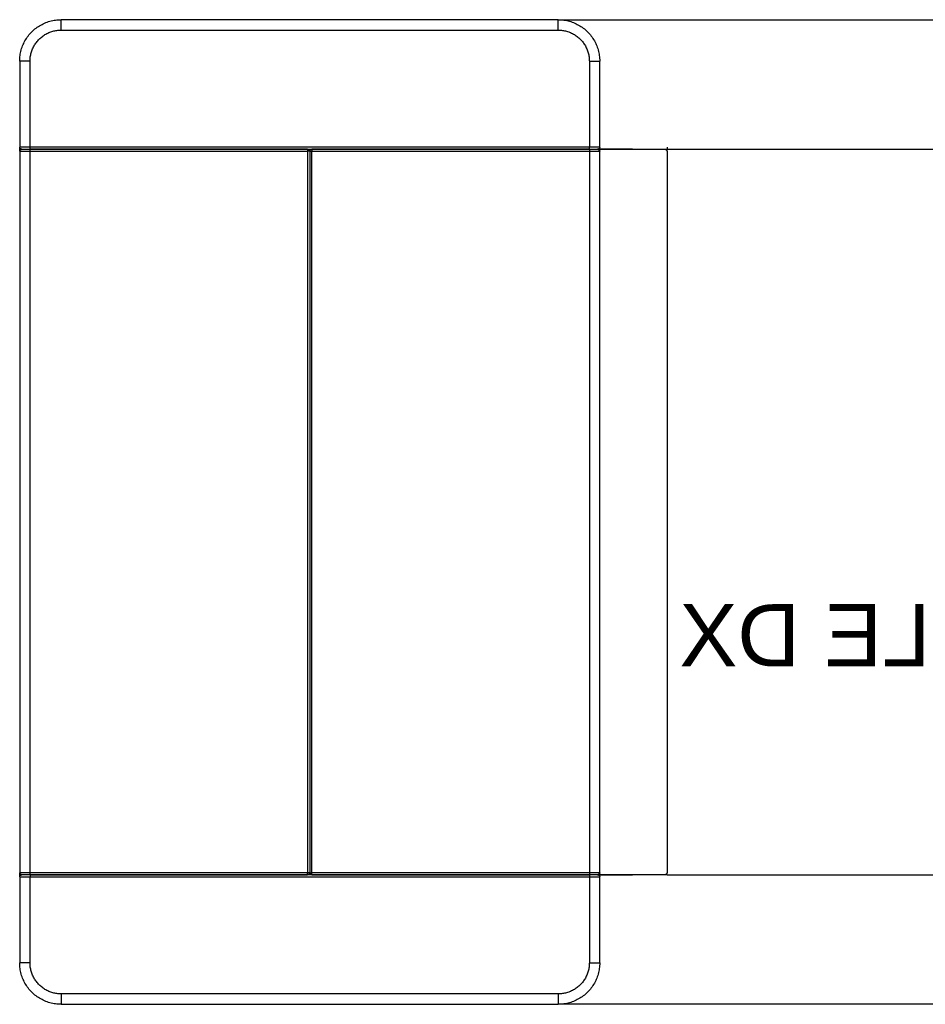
# Model space of a CAD drawing. Header units: millimetres. Extents: x -1470 to 7470, y -12049 to 6674.
# Tile 46 of 58: x 1800 to 2674, y 2524 to 3474. Entities that reach past the tile are written whole.
import ezdxf

# ---------------------------------------------------------------- set-up
doc = ezdxf.new("R2010")
doc.units = ezdxf.units.MM
doc.header["$LTSCALE"] = 10
doc.layers.get('0').update_dxf_attribs({"true_color": 0x000000})
doc.styles.add('Arial Normale', font='txt')

msp = doc.modelspace()

# ---------------------------------------------------------------- linework, layer by layer
at = {"color": 18, "linetype": 'Continuous', "lineweight": 25, "true_color": 0x000000}
for points in [[(1800.08, 3434), (1800.1, 3435.37), (1800.17, 3436.73), (1800.28, 3438.09), (1800.45, 3439.45), (1800.66, 3440.8), (1800.91, 3442.14), (1801.21, 3443.47), (1801.56, 3444.79), (1801.95, 3446.1), (1802.38, 3447.4), (1802.86, 3448.67), (1803.39, 3449.94), (1803.95, 3451.18), (1804.56, 3452.4), (1805.21, 3453.6), (1805.9, 3454.78), (1806.63, 3455.94), (1807.4, 3457.07), (1808.2, 3458.17), (1809.05, 3459.24), (1809.93, 3460.29), (1810.84, 3461.3), (1811.79, 3462.28), (1812.77, 3463.23), (1813.79, 3464.15), (1814.83, 3465.03), (1815.91, 3465.87), (1817.01, 3466.68), (1818.14, 3467.45), (1819.29, 3468.18), (1820.47, 3468.87), (1821.67, 3469.52), (1822.9, 3470.12), (1824.14, 3470.69), (1825.4, 3471.21), (1826.68, 3471.69), (1827.97, 3472.13), (1829.28, 3472.52), (1830.6, 3472.86), (1831.94, 3473.16), (1833.28, 3473.42), (1834.63, 3473.63), (1835.98, 3473.79), (1837.35, 3473.91), (1838.71, 3473.98), (1840.08, 3474)], [(1840.08, 3464), (1840.08, 3474)], [(2320.08, 3474), (1840.08, 3474)], [(2320.08, 3474), (3064.71, 3474)], [(2320.08, 3474), (2321.44, 3473.98), (2322.8, 3473.91), (2324.17, 3473.79), (2325.52, 3473.63), (2326.87, 3473.42), (2328.21, 3473.16), (2329.55, 3472.86), (2330.87, 3472.52), (2332.18, 3472.13), (2333.47, 3471.69), (2334.75, 3471.21), (2336.01, 3470.69), (2337.25, 3470.12), (2338.48, 3469.52), (2339.68, 3468.87), (2340.86, 3468.18), (2342.01, 3467.45), (2343.14, 3466.68), (2344.24, 3465.87), (2345.32, 3465.03), (2346.36, 3464.15), (2347.38, 3463.23), (2348.36, 3462.28), (2349.31, 3461.3), (2350.22, 3460.29), (2351.1, 3459.24), (2351.95, 3458.17), (2352.75, 3457.07), (2353.52, 3455.94), (2354.25, 3454.78), (2354.94, 3453.6), (2355.59, 3452.4), (2356.2, 3451.18), (2356.76, 3449.94), (2357.29, 3448.67), (2357.77, 3447.4), (2358.2, 3446.1), (2358.59, 3444.79), (2358.94, 3443.47), (2359.24, 3442.14), (2359.49, 3440.8), (2359.7, 3439.45), (2359.87, 3438.09), (2359.98, 3436.73), (2360.05, 3435.37), (2360.08, 3434)], [(2320.08, 3464), (2320.08, 3474)], [(1810.08, 3434), (1810.09, 3435.02), (1810.15, 3436.05), (1810.23, 3437.07), (1810.35, 3438.08), (1810.51, 3439.1), (1810.7, 3440.1), (1810.93, 3441.1), (1811.19, 3442.09), (1811.48, 3443.08), (1811.81, 3444.05), (1812.17, 3445.01), (1812.56, 3445.95), (1812.98, 3446.88), (1813.44, 3447.8), (1813.93, 3448.7), (1814.44, 3449.59), (1814.99, 3450.45), (1815.57, 3451.3), (1816.17, 3452.13), (1816.8, 3452.93), (1817.46, 3453.72), (1818.15, 3454.48), (1818.86, 3455.21), (1819.6, 3455.93), (1820.36, 3456.61), (1821.14, 3457.27), (1821.95, 3457.9), (1822.77, 3458.51), (1823.62, 3459.09), (1824.49, 3459.63), (1825.37, 3460.15), (1826.27, 3460.64), (1827.19, 3461.09), (1828.12, 3461.52), (1829.07, 3461.91), (1830.03, 3462.27), (1831, 3462.59), (1831.98, 3462.89), (1832.97, 3463.15), (1833.97, 3463.37), (1834.98, 3463.56), (1835.99, 3463.72), (1837.01, 3463.84), (1838.03, 3463.93), (1839.05, 3463.98), (1840.08, 3464)], [(1840.08, 3464), (2320.08, 3464)], [(2320.08, 3464), (2321.1, 3463.98), (2322.12, 3463.93), (2323.14, 3463.84), (2324.16, 3463.72), (2325.17, 3463.56), (2326.18, 3463.37), (2327.18, 3463.15), (2328.17, 3462.89), (2329.15, 3462.59), (2330.12, 3462.27), (2331.08, 3461.91), (2332.03, 3461.52), (2332.96, 3461.09), (2333.88, 3460.64), (2334.78, 3460.15), (2335.66, 3459.63), (2336.53, 3459.09), (2337.38, 3458.51), (2338.2, 3457.9), (2339.01, 3457.27), (2339.79, 3456.61), (2340.55, 3455.93), (2341.29, 3455.21), (2342, 3454.48), (2342.69, 3453.72), (2343.35, 3452.93), (2343.98, 3452.13), (2344.58, 3451.3), (2345.16, 3450.45), (2345.71, 3449.59), (2346.23, 3448.7), (2346.71, 3447.8), (2347.17, 3446.88), (2347.59, 3445.95), (2347.98, 3445.01), (2348.34, 3444.05), (2348.67, 3443.08), (2348.96, 3442.09), (2349.22, 3441.1), (2349.45, 3440.1), (2349.64, 3439.1), (2349.8, 3438.08), (2349.92, 3437.07), (2350.01, 3436.05), (2350.06, 3435.02), (2350.08, 3434)], [(1800.08, 3434), (1800.08, 3351)], [(1810.08, 3434), (1800.08, 3434)], [(1810.08, 3351), (1810.08, 3434)], [(2350.08, 3434), (2350.08, 3351)], [(2350.08, 3434), (2360.08, 3434)], [(2360.08, 3351), (2360.08, 3434)], [(1802.08, 3349), (1802.01, 3349), (1801.94, 3349), (1801.87, 3349.01), (1801.8, 3349.02), (1801.74, 3349.03), (1801.67, 3349.04), (1801.6, 3349.06), (1801.54, 3349.07), (1801.47, 3349.09), (1801.41, 3349.12), (1801.34, 3349.14), (1801.28, 3349.17), (1801.22, 3349.19), (1801.16, 3349.22), (1801.09, 3349.26), (1801.04, 3349.29), (1800.98, 3349.33), (1800.92, 3349.37), (1800.87, 3349.41), (1800.81, 3349.45), (1800.76, 3349.49), (1800.71, 3349.54), (1800.66, 3349.59), (1800.61, 3349.63), (1800.57, 3349.69), (1800.52, 3349.74), (1800.48, 3349.79), (1800.44, 3349.85), (1800.4, 3349.9), (1800.37, 3349.96), (1800.33, 3350.02), (1800.3, 3350.08), (1800.27, 3350.14), (1800.24, 3350.2), (1800.21, 3350.27), (1800.19, 3350.33), (1800.17, 3350.39), (1800.15, 3350.46), (1800.13, 3350.53), (1800.12, 3350.59), (1800.1, 3350.66), (1800.09, 3350.73), (1800.09, 3350.8), (1800.08, 3350.86), (1800.08, 3350.93), (1800.08, 3351)], [(1810.08, 3351), (1800.08, 3351)], [(1800.08, 3349), (1800.08, 3350.97)], [(1800.08, 3347), (1800.08, 3349)], [(1800.08, 3349), (1802.08, 3349)], [(1800.08, 3347), (1800.08, 3347.07), (1800.08, 3347.14), (1800.09, 3347.2), (1800.09, 3347.27), (1800.1, 3347.34), (1800.12, 3347.41), (1800.13, 3347.47), (1800.15, 3347.54), (1800.17, 3347.61), (1800.19, 3347.67), (1800.21, 3347.73), (1800.24, 3347.8), (1800.27, 3347.86), (1800.3, 3347.92), (1800.33, 3347.98), (1800.37, 3348.04), (1800.4, 3348.1), (1800.44, 3348.15), (1800.48, 3348.21), (1800.52, 3348.26), (1800.57, 3348.31), (1800.61, 3348.37), (1800.66, 3348.41), (1800.71, 3348.46), (1800.76, 3348.51), (1800.81, 3348.55), (1800.87, 3348.59), (1800.92, 3348.63), (1800.98, 3348.67), (1801.04, 3348.71), (1801.09, 3348.74), (1801.16, 3348.78), (1801.22, 3348.81), (1801.28, 3348.83), (1801.34, 3348.86), (1801.41, 3348.88), (1801.47, 3348.91), (1801.54, 3348.93), (1801.6, 3348.94), (1801.67, 3348.96), (1801.74, 3348.97), (1801.8, 3348.98), (1801.87, 3348.99), (1801.94, 3349), (1802.01, 3349), (1802.08, 3349)], [(1800.08, 3347), (1800.08, 2651)], [(1800.08, 3347), (1810.08, 3347)], [(1802.08, 3349), (1810.08, 3349)], [(1810.08, 3349), (1810.08, 3351)], [(2350.08, 3351), (1810.08, 3351)], [(2078.08, 3349), (1810.08, 3349)], [(1810.08, 3347), (1810.08, 3349)], [(1810.08, 3349), (2350.08, 3349)], [(1810.08, 2651), (1810.08, 3347)], [(1810.08, 3347), (2078.08, 3347)], [(2078.08, 3349), (2078.14, 3349), (2078.21, 3349), (2078.28, 3348.99), (2078.35, 3348.98), (2078.42, 3348.97), (2078.48, 3348.96), (2078.55, 3348.94), (2078.61, 3348.93), (2078.68, 3348.91), (2078.74, 3348.88), (2078.81, 3348.86), (2078.87, 3348.83), (2078.93, 3348.81), (2079, 3348.78), (2079.06, 3348.74), (2079.11, 3348.71), (2079.17, 3348.67), (2079.23, 3348.63), (2079.28, 3348.59), (2079.34, 3348.55), (2079.39, 3348.51), (2079.44, 3348.46), (2079.49, 3348.41), (2079.54, 3348.37), (2079.58, 3348.31), (2079.63, 3348.26), (2079.67, 3348.21), (2079.71, 3348.15), (2079.75, 3348.1), (2079.78, 3348.04), (2079.82, 3347.98), (2079.85, 3347.92), (2079.88, 3347.86), (2079.91, 3347.8), (2079.94, 3347.73), (2079.96, 3347.67), (2079.98, 3347.61), (2080, 3347.54), (2080.02, 3347.47), (2080.03, 3347.41), (2080.05, 3347.34), (2080.06, 3347.27), (2080.06, 3347.2), (2080.07, 3347.14), (2080.07, 3347.07), (2080.08, 3347)], [(2078.08, 3349), (2078.08, 3347)], [(2080.08, 3347), (2078.08, 3347)], [(2078.08, 3347), (2078.08, 2651)], [(2080.08, 3347), (2080.08, 3347.07), (2080.08, 3347.14), (2080.09, 3347.2), (2080.09, 3347.27), (2080.1, 3347.34), (2080.12, 3347.41), (2080.13, 3347.47), (2080.15, 3347.54), (2080.17, 3347.61), (2080.19, 3347.67), (2080.21, 3347.73), (2080.24, 3347.8), (2080.27, 3347.86), (2080.3, 3347.92), (2080.33, 3347.98), (2080.37, 3348.04), (2080.4, 3348.1), (2080.44, 3348.15), (2080.48, 3348.21), (2080.52, 3348.26), (2080.57, 3348.31), (2080.61, 3348.37), (2080.66, 3348.41), (2080.71, 3348.46), (2080.76, 3348.51), (2080.81, 3348.55), (2080.87, 3348.59), (2080.92, 3348.63), (2080.98, 3348.67), (2081.04, 3348.71), (2081.09, 3348.74), (2081.16, 3348.78), (2081.22, 3348.81), (2081.28, 3348.83), (2081.34, 3348.86), (2081.41, 3348.88), (2081.47, 3348.91), (2081.54, 3348.93), (2081.6, 3348.94), (2081.67, 3348.96), (2081.74, 3348.97), (2081.8, 3348.98), (2081.87, 3348.99), (2081.94, 3349), (2082.01, 3349), (2082.08, 3349)], [(2080.08, 3347), (2082.08, 3347)], [(2080.08, 3347), (2080.08, 2651)], [(2082.08, 3349), (2082.08, 3347)], [(2350.08, 3349), (2082.08, 3349)], [(2082.08, 2651), (2082.08, 3347)], [(2082.08, 3347), (2350.08, 3347)], [(2350.08, 3349), (2350.08, 3351)], [(2360.08, 3351), (2350.08, 3351)], [(2350.08, 3349), (2350.08, 3347)], [(2350.08, 3349), (2358.08, 3349)], [(2350.08, 3347), (2360.08, 3347)], [(2350.08, 3347), (2350.08, 2651)], [(2360.08, 3351), (2360.07, 3350.93), (2360.07, 3350.86), (2360.06, 3350.8), (2360.06, 3350.73), (2360.05, 3350.66), (2360.03, 3350.59), (2360.02, 3350.53), (2360, 3350.46), (2359.98, 3350.39), (2359.96, 3350.33), (2359.94, 3350.27), (2359.91, 3350.2), (2359.88, 3350.14), (2359.85, 3350.08), (2359.82, 3350.02), (2359.78, 3349.96), (2359.75, 3349.9), (2359.71, 3349.85), (2359.67, 3349.79), (2359.63, 3349.74), (2359.58, 3349.69), (2359.54, 3349.63), (2359.49, 3349.59), (2359.44, 3349.54), (2359.39, 3349.49), (2359.34, 3349.45), (2359.28, 3349.41), (2359.23, 3349.37), (2359.17, 3349.33), (2359.11, 3349.29), (2359.06, 3349.26), (2359, 3349.22), (2358.93, 3349.19), (2358.87, 3349.17), (2358.81, 3349.14), (2358.74, 3349.12), (2358.68, 3349.09), (2358.61, 3349.07), (2358.55, 3349.06), (2358.48, 3349.04), (2358.42, 3349.03), (2358.35, 3349.02), (2358.28, 3349.01), (2358.21, 3349), (2358.14, 3349), (2358.08, 3349)], [(2358.08, 3349), (2425.08, 3349)], [(2391.62, 3349), (2358.08, 3349)], [(2358.08, 3349), (2358.14, 3349), (2358.21, 3349), (2358.28, 3348.99), (2358.35, 3348.98), (2358.42, 3348.97), (2358.48, 3348.96), (2358.55, 3348.94), (2358.61, 3348.93), (2358.68, 3348.91), (2358.74, 3348.88), (2358.81, 3348.86), (2358.87, 3348.83), (2358.93, 3348.81), (2359, 3348.78), (2359.06, 3348.74), (2359.11, 3348.71), (2359.17, 3348.67), (2359.23, 3348.63), (2359.28, 3348.59), (2359.34, 3348.55), (2359.39, 3348.51), (2359.44, 3348.46), (2359.49, 3348.41), (2359.54, 3348.37), (2359.58, 3348.31), (2359.63, 3348.26), (2359.67, 3348.21), (2359.71, 3348.15), (2359.75, 3348.1), (2359.78, 3348.04), (2359.82, 3347.98), (2359.85, 3347.92), (2359.88, 3347.86), (2359.91, 3347.8), (2359.94, 3347.73), (2359.96, 3347.67), (2359.98, 3347.61), (2360, 3347.54), (2360.02, 3347.47), (2360.03, 3347.41), (2360.05, 3347.34), (2360.06, 3347.27), (2360.06, 3347.2), (2360.07, 3347.14), (2360.07, 3347.07), (2360.08, 3347)], [(2360.08, 2651), (2360.08, 3347)], [(2423.08, 3349), (2423.15, 3349), (2423.21, 3349), (2423.28, 3348.99), (2423.35, 3348.98), (2423.42, 3348.97), (2423.49, 3348.96), (2423.56, 3348.94), (2423.63, 3348.92), (2423.69, 3348.9), (2423.76, 3348.88), (2423.82, 3348.85), (2423.89, 3348.83), (2423.95, 3348.8), (2424.01, 3348.77), (2424.08, 3348.73), (2424.14, 3348.7), (2424.19, 3348.66), (2424.25, 3348.62), (2424.31, 3348.58), (2424.36, 3348.53), (2424.41, 3348.49), (2424.46, 3348.44), (2424.51, 3348.39), (2424.56, 3348.34), (2424.61, 3348.29), (2424.65, 3348.23), (2424.69, 3348.18), (2424.73, 3348.12), (2424.77, 3348.06), (2424.81, 3348), (2424.84, 3347.94), (2424.87, 3347.88), (2424.9, 3347.81), (2424.93, 3347.75), (2424.95, 3347.68), (2424.98, 3347.62), (2425, 3347.55), (2425.02, 3347.48), (2425.03, 3347.42), (2425.04, 3347.35), (2425.06, 3347.28), (2425.06, 3347.21), (2425.07, 3347.14), (2425.07, 3347.07), (2425.08, 3347)], [(2425.08, 3351), (2425.08, 3349)], [(2425.08, 3349), (2475.08, 3349)], [(2425.08, 3347), (2425.08, 2724)], [(2475.08, 3349), (4075.08, 3349)], [(2425.08, 2724), (2425.08, 2651)], [(1800.08, 2649), (1800.08, 2651)], [(1802.08, 2649), (1802.01, 2649), (1801.94, 2649), (1801.87, 2649.01), (1801.8, 2649.02), (1801.74, 2649.03), (1801.67, 2649.04), (1801.6, 2649.06), (1801.54, 2649.07), (1801.47, 2649.09), (1801.41, 2649.12), (1801.34, 2649.14), (1801.28, 2649.17), (1801.22, 2649.19), (1801.16, 2649.22), (1801.09, 2649.26), (1801.04, 2649.29), (1800.98, 2649.33), (1800.92, 2649.37), (1800.87, 2649.41), (1800.81, 2649.45), (1800.76, 2649.49), (1800.71, 2649.54), (1800.66, 2649.59), (1800.61, 2649.63), (1800.57, 2649.69), (1800.52, 2649.74), (1800.48, 2649.79), (1800.44, 2649.85), (1800.4, 2649.9), (1800.37, 2649.96), (1800.33, 2650.02), (1800.3, 2650.08), (1800.27, 2650.14), (1800.24, 2650.2), (1800.21, 2650.27), (1800.19, 2650.33), (1800.17, 2650.39), (1800.15, 2650.46), (1800.13, 2650.53), (1800.12, 2650.59), (1800.1, 2650.66), (1800.09, 2650.73), (1800.09, 2650.8), (1800.08, 2650.86), (1800.08, 2650.93), (1800.08, 2651)], [(1810.08, 2651), (1800.08, 2651)], [(1810.08, 2649), (1810.08, 2651)], [(2078.08, 2651), (1810.08, 2651)], [(2080.08, 2651), (2080.07, 2650.93), (2080.07, 2650.86), (2080.06, 2650.8), (2080.06, 2650.73), (2080.05, 2650.66), (2080.03, 2650.59), (2080.02, 2650.53), (2080, 2650.46), (2079.98, 2650.39), (2079.96, 2650.33), (2079.94, 2650.27), (2079.91, 2650.2), (2079.88, 2650.14), (2079.85, 2650.08), (2079.82, 2650.02), (2079.78, 2649.96), (2079.75, 2649.9), (2079.71, 2649.85), (2079.67, 2649.79), (2079.63, 2649.74), (2079.58, 2649.69), (2079.54, 2649.63), (2079.49, 2649.59), (2079.44, 2649.54), (2079.39, 2649.49), (2079.34, 2649.45), (2079.28, 2649.41), (2079.23, 2649.37), (2079.17, 2649.33), (2079.11, 2649.29), (2079.06, 2649.26), (2079, 2649.22), (2078.93, 2649.19), (2078.87, 2649.17), (2078.81, 2649.14), (2078.74, 2649.12), (2078.68, 2649.09), (2078.61, 2649.07), (2078.55, 2649.06), (2078.48, 2649.04), (2078.42, 2649.03), (2078.35, 2649.02), (2078.28, 2649.01), (2078.21, 2649), (2078.14, 2649), (2078.08, 2649)], [(2078.08, 2649), (2078.08, 2651)], [(2080.08, 2651), (2078.08, 2651)], [(2082.08, 2649), (2082.01, 2649), (2081.94, 2649), (2081.87, 2649.01), (2081.8, 2649.02), (2081.74, 2649.03), (2081.67, 2649.04), (2081.6, 2649.06), (2081.54, 2649.07), (2081.47, 2649.09), (2081.41, 2649.12), (2081.34, 2649.14), (2081.28, 2649.17), (2081.22, 2649.19), (2081.16, 2649.22), (2081.09, 2649.26), (2081.04, 2649.29), (2080.98, 2649.33), (2080.92, 2649.37), (2080.87, 2649.41), (2080.81, 2649.45), (2080.76, 2649.49), (2080.71, 2649.54), (2080.66, 2649.59), (2080.61, 2649.63), (2080.57, 2649.69), (2080.52, 2649.74), (2080.48, 2649.79), (2080.44, 2649.85), (2080.4, 2649.9), (2080.37, 2649.96), (2080.33, 2650.02), (2080.3, 2650.08), (2080.27, 2650.14), (2080.24, 2650.2), (2080.21, 2650.27), (2080.19, 2650.33), (2080.17, 2650.39), (2080.15, 2650.46), (2080.13, 2650.53), (2080.12, 2650.59), (2080.1, 2650.66), (2080.09, 2650.73), (2080.09, 2650.8), (2080.08, 2650.86), (2080.08, 2650.93), (2080.08, 2651)], [(2080.08, 2651), (2082.08, 2651)], [(2082.08, 2649), (2082.08, 2651)], [(2350.08, 2651), (2082.08, 2651)], [(2350.08, 2651), (2350.08, 2649)], [(2360.08, 2651), (2350.08, 2651)], [(2360.08, 2651), (2360.07, 2650.93), (2360.07, 2650.86), (2360.06, 2650.8), (2360.06, 2650.73), (2360.05, 2650.66), (2360.03, 2650.59), (2360.02, 2650.53), (2360, 2650.46), (2359.98, 2650.39), (2359.96, 2650.33), (2359.94, 2650.27), (2359.91, 2650.2), (2359.88, 2650.14), (2359.85, 2650.08), (2359.82, 2650.02), (2359.78, 2649.96), (2359.75, 2649.9), (2359.71, 2649.85), (2359.67, 2649.79), (2359.63, 2649.74), (2359.58, 2649.69), (2359.54, 2649.63), (2359.49, 2649.59), (2359.44, 2649.54), (2359.39, 2649.49), (2359.34, 2649.45), (2359.28, 2649.41), (2359.23, 2649.37), (2359.17, 2649.33), (2359.11, 2649.29), (2359.06, 2649.26), (2359, 2649.22), (2358.93, 2649.19), (2358.87, 2649.17), (2358.81, 2649.14), (2358.74, 2649.12), (2358.68, 2649.09), (2358.61, 2649.07), (2358.55, 2649.06), (2358.48, 2649.04), (2358.42, 2649.03), (2358.35, 2649.02), (2358.28, 2649.01), (2358.21, 2649), (2358.14, 2649), (2358.08, 2649)], [(2425.08, 2651), (2425.07, 2650.93), (2425.07, 2650.86), (2425.06, 2650.8), (2425.06, 2650.73), (2425.05, 2650.66), (2425.03, 2650.59), (2425.02, 2650.53), (2425, 2650.46), (2424.98, 2650.39), (2424.96, 2650.33), (2424.94, 2650.27), (2424.91, 2650.2), (2424.88, 2650.14), (2424.85, 2650.08), (2424.82, 2650.02), (2424.78, 2649.96), (2424.75, 2649.9), (2424.71, 2649.85), (2424.67, 2649.79), (2424.63, 2649.74), (2424.58, 2649.69), (2424.54, 2649.63), (2424.49, 2649.59), (2424.44, 2649.54), (2424.39, 2649.49), (2424.34, 2649.45), (2424.28, 2649.41), (2424.23, 2649.37), (2424.17, 2649.33), (2424.11, 2649.29), (2424.06, 2649.26), (2424, 2649.22), (2423.93, 2649.19), (2423.87, 2649.17), (2423.81, 2649.14), (2423.74, 2649.12), (2423.68, 2649.09), (2423.61, 2649.07), (2423.55, 2649.06), (2423.48, 2649.04), (2423.42, 2649.03), (2423.35, 2649.02), (2423.28, 2649.01), (2423.21, 2649), (2423.14, 2649), (2423.08, 2649)], [(1800.08, 2649), (1802.08, 2649)], [(1800.08, 2649), (1801.74, 2649)], [(1800.08, 2647), (1800.08, 2647.07), (1800.08, 2647.14), (1800.09, 2647.2), (1800.09, 2647.27), (1800.1, 2647.34), (1800.12, 2647.41), (1800.13, 2647.47), (1800.15, 2647.54), (1800.17, 2647.61), (1800.19, 2647.67), (1800.21, 2647.73), (1800.24, 2647.8), (1800.27, 2647.86), (1800.3, 2647.92), (1800.33, 2647.98), (1800.37, 2648.04), (1800.4, 2648.1), (1800.44, 2648.15), (1800.48, 2648.21), (1800.52, 2648.26), (1800.57, 2648.31), (1800.61, 2648.37), (1800.66, 2648.41), (1800.71, 2648.46), (1800.76, 2648.51), (1800.81, 2648.55), (1800.87, 2648.59), (1800.92, 2648.63), (1800.98, 2648.67), (1801.04, 2648.71), (1801.09, 2648.74), (1801.16, 2648.78), (1801.22, 2648.81), (1801.28, 2648.83), (1801.34, 2648.86), (1801.41, 2648.88), (1801.47, 2648.91), (1801.54, 2648.93), (1801.6, 2648.94), (1801.67, 2648.96), (1801.74, 2648.97), (1801.8, 2648.98), (1801.87, 2648.99), (1801.94, 2649), (1802.01, 2649), (1802.08, 2649)], [(1800.08, 2647.03), (1800.08, 2649)], [(1800.08, 2647), (1800.08, 2564)], [(1800.08, 2647), (1810.08, 2647)], [(1810.08, 2649), (1802.08, 2649)], [(1810.08, 2649), (2078.08, 2649)], [(2350.08, 2649), (1810.08, 2649)], [(1810.08, 2649), (1810.08, 2647)], [(1810.08, 2564), (1810.08, 2647)], [(1810.08, 2647), (2350.08, 2647)], [(2082.08, 2649), (2350.08, 2649)], [(2358.08, 2649), (2350.08, 2649)], [(2350.08, 2649), (2350.08, 2647)], [(2350.08, 2647), (2360.08, 2647)], [(2350.08, 2647), (2350.08, 2564)], [(2425.08, 2649), (2358.08, 2649)], [(2358.08, 2649), (2391.62, 2649)], [(2358.08, 2649), (2358.14, 2649), (2358.21, 2649), (2358.28, 2648.99), (2358.35, 2648.98), (2358.42, 2648.97), (2358.48, 2648.96), (2358.55, 2648.94), (2358.61, 2648.93), (2358.68, 2648.91), (2358.74, 2648.88), (2358.81, 2648.86), (2358.87, 2648.83), (2358.93, 2648.81), (2359, 2648.78), (2359.06, 2648.74), (2359.11, 2648.71), (2359.17, 2648.67), (2359.23, 2648.63), (2359.28, 2648.59), (2359.34, 2648.55), (2359.39, 2648.51), (2359.44, 2648.46), (2359.49, 2648.41), (2359.54, 2648.37), (2359.58, 2648.31), (2359.63, 2648.26), (2359.67, 2648.21), (2359.71, 2648.15), (2359.75, 2648.1), (2359.78, 2648.04), (2359.82, 2647.98), (2359.85, 2647.92), (2359.88, 2647.86), (2359.91, 2647.8), (2359.94, 2647.73), (2359.96, 2647.67), (2359.98, 2647.61), (2360, 2647.54), (2360.02, 2647.47), (2360.03, 2647.41), (2360.05, 2647.34), (2360.06, 2647.27), (2360.06, 2647.2), (2360.07, 2647.14), (2360.07, 2647.07), (2360.08, 2647)], [(2360.08, 2564), (2360.08, 2647)], [(2425.08, 2649), (2475.08, 2649)], [(2475.08, 2649), (4075.08, 2649)], [(1840.08, 2524), (1838.71, 2524.02), (1837.35, 2524.09), (1835.98, 2524.21), (1834.63, 2524.37), (1833.28, 2524.58), (1831.94, 2524.84), (1830.6, 2525.14), (1829.28, 2525.48), (1827.97, 2525.87), (1826.68, 2526.31), (1825.4, 2526.79), (1824.14, 2527.31), (1822.9, 2527.88), (1821.67, 2528.48), (1820.47, 2529.13), (1819.29, 2529.82), (1818.14, 2530.55), (1817.01, 2531.32), (1815.91, 2532.13), (1814.83, 2532.97), (1813.79, 2533.85), (1812.77, 2534.77), (1811.79, 2535.72), (1810.84, 2536.7), (1809.93, 2537.71), (1809.05, 2538.76), (1808.2, 2539.83), (1807.4, 2540.93), (1806.63, 2542.06), (1805.9, 2543.22), (1805.21, 2544.4), (1804.56, 2545.6), (1803.95, 2546.82), (1803.39, 2548.06), (1802.86, 2549.33), (1802.38, 2550.6), (1801.95, 2551.9), (1801.56, 2553.21), (1801.21, 2554.53), (1800.91, 2555.86), (1800.66, 2557.2), (1800.45, 2558.55), (1800.28, 2559.91), (1800.17, 2561.27), (1800.1, 2562.63), (1800.08, 2564)], [(1810.08, 2564), (1800.08, 2564)], [(1840.08, 2534), (1839.05, 2534.02), (1838.03, 2534.07), (1837.01, 2534.16), (1835.99, 2534.28), (1834.98, 2534.44), (1833.97, 2534.63), (1832.97, 2534.85), (1831.98, 2535.11), (1831, 2535.41), (1830.03, 2535.73), (1829.07, 2536.09), (1828.12, 2536.48), (1827.19, 2536.91), (1826.27, 2537.36), (1825.37, 2537.85), (1824.49, 2538.37), (1823.62, 2538.91), (1822.77, 2539.49), (1821.95, 2540.1), (1821.14, 2540.73), (1820.36, 2541.39), (1819.6, 2542.07), (1818.86, 2542.79), (1818.15, 2543.52), (1817.46, 2544.28), (1816.8, 2545.07), (1816.17, 2545.87), (1815.57, 2546.7), (1814.99, 2547.55), (1814.44, 2548.41), (1813.93, 2549.3), (1813.44, 2550.2), (1812.98, 2551.12), (1812.56, 2552.05), (1812.17, 2552.99), (1811.81, 2553.95), (1811.48, 2554.92), (1811.19, 2555.91), (1810.93, 2556.9), (1810.7, 2557.9), (1810.51, 2558.9), (1810.35, 2559.92), (1810.23, 2560.93), (1810.15, 2561.95), (1810.09, 2562.98), (1810.08, 2564)], [(2360.08, 2564), (2360.05, 2562.63), (2359.98, 2561.27), (2359.87, 2559.91), (2359.7, 2558.55), (2359.49, 2557.2), (2359.24, 2555.86), (2358.94, 2554.53), (2358.59, 2553.21), (2358.2, 2551.9), (2357.77, 2550.6), (2357.29, 2549.33), (2356.76, 2548.06), (2356.2, 2546.82), (2355.59, 2545.6), (2354.94, 2544.4), (2354.25, 2543.22), (2353.52, 2542.06), (2352.75, 2540.93), (2351.95, 2539.83), (2351.1, 2538.76), (2350.22, 2537.71), (2349.31, 2536.7), (2348.36, 2535.72), (2347.38, 2534.77), (2346.36, 2533.85), (2345.32, 2532.97), (2344.24, 2532.13), (2343.14, 2531.32), (2342.01, 2530.55), (2340.86, 2529.82), (2339.68, 2529.13), (2338.48, 2528.48), (2337.25, 2527.88), (2336.01, 2527.31), (2334.75, 2526.79), (2333.47, 2526.31), (2332.18, 2525.87), (2330.87, 2525.48), (2329.55, 2525.14), (2328.21, 2524.84), (2326.87, 2524.58), (2325.52, 2524.37), (2324.17, 2524.21), (2322.8, 2524.09), (2321.44, 2524.02), (2320.08, 2524)], [(2350.08, 2564), (2350.06, 2562.98), (2350.01, 2561.95), (2349.92, 2560.93), (2349.8, 2559.92), (2349.64, 2558.9), (2349.45, 2557.9), (2349.22, 2556.9), (2348.96, 2555.91), (2348.67, 2554.92), (2348.34, 2553.95), (2347.98, 2552.99), (2347.59, 2552.05), (2347.17, 2551.12), (2346.71, 2550.2), (2346.23, 2549.3), (2345.71, 2548.41), (2345.16, 2547.55), (2344.58, 2546.7), (2343.98, 2545.87), (2343.35, 2545.07), (2342.69, 2544.28), (2342, 2543.52), (2341.29, 2542.79), (2340.55, 2542.07), (2339.79, 2541.39), (2339.01, 2540.73), (2338.2, 2540.1), (2337.38, 2539.49), (2336.53, 2538.91), (2335.66, 2538.37), (2334.78, 2537.85), (2333.88, 2537.36), (2332.96, 2536.91), (2332.03, 2536.48), (2331.08, 2536.09), (2330.12, 2535.73), (2329.15, 2535.41), (2328.17, 2535.11), (2327.18, 2534.85), (2326.18, 2534.63), (2325.17, 2534.44), (2324.16, 2534.28), (2323.14, 2534.16), (2322.12, 2534.07), (2321.1, 2534.02), (2320.08, 2534)], [(2350.08, 2564), (2360.08, 2564)], [(1840.08, 2534), (1840.08, 2524)], [(2320.08, 2534), (1840.08, 2534)], [(2320.08, 2534), (2320.08, 2524)], [(1840.08, 2524), (2320.08, 2524)], [(4075.08, 2524), (2320.08, 2524)]]:
    msp.add_lwpolyline(points, dxfattribs=at)

# ---------------------------------------------------------------- texts
at = {"extrusion": (0, 0, -1), "insert": (3276.71, 2910.1), "char_height": 60, "width": 3457.8261, "attachment_point": 2, "text_direction": (-1, 0, 0), "style": 'Arial Normale'}
msp.add_mtext('SOFA 3 SEATER CORNER SX + TABLE DX', dxfattribs=at)

doc.saveas('drawing.dxf')
